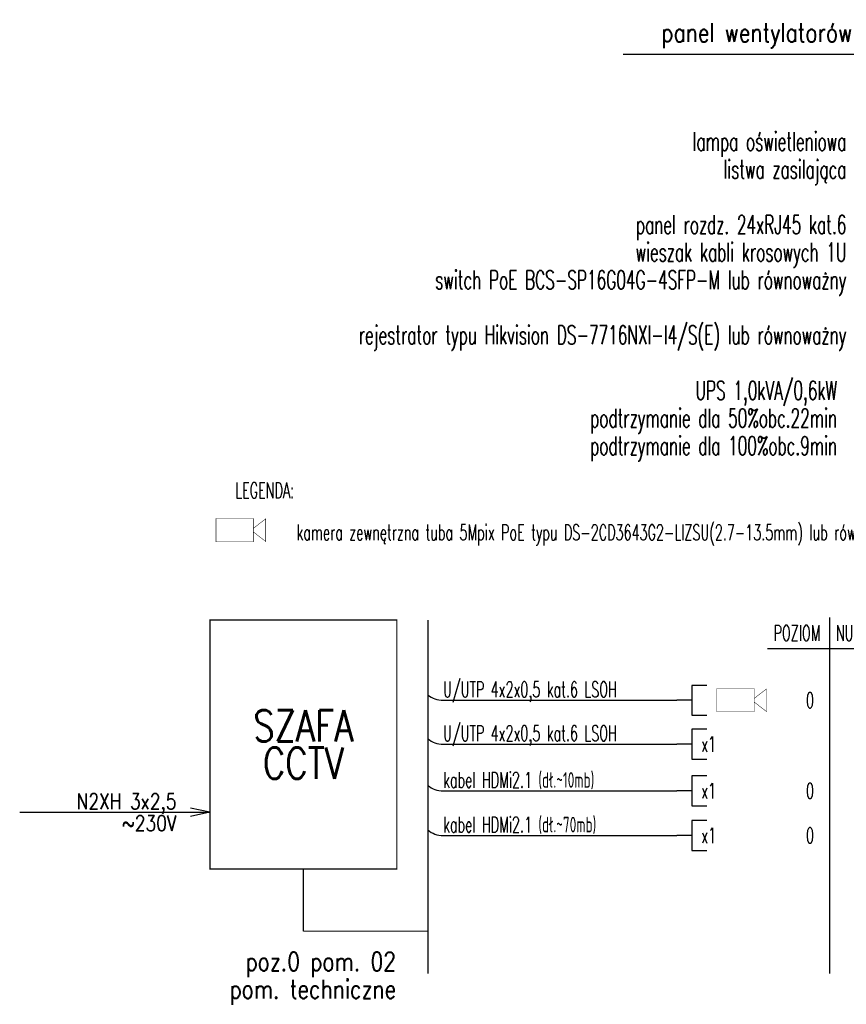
# Model space of a CAD drawing. Header units: millimetres. Extents: x -70539 to 23478, y -51814 to 44720.
# Tile 253 of 256: x -5322 to -3995, y 24805 to 26387. Entities that reach past the tile are written whole.
import ezdxf
from ezdxf.enums import TextEntityAlignment as Align

# ---------------------------------------------------------------- set-up
doc = ezdxf.new("R2010")
doc.units = ezdxf.units.MM
for name, color, linetype in [('e_CCTV', 16, 'Continuous'), ('e_CCTV adresy', 16, 'Continuous'), ('e_HDMi', 5, 'Continuous'), ('e_opisy', 7, 'Continuous'), ('e_polaczenia', 7, 'Continuous'), ('e_UTP', 3, 'Continuous')]:
    doc.layers.add(name, color=color, linetype=linetype)
doc.styles.add('e_nazwy_w_blokach', font='romans.shx')
doc.styles.add('ROMANS', font='romans.shx', dxfattribs={"width": 0.8})
doc.styles.add('schemat', font='romans.shx', dxfattribs={"width": 0.8})

# ---------------------------------------------------------------- blocks, each defined once
blk = doc.blocks.new('szafa IT')
at = {"color": 5}
for p, q in [((-455.6, 191.1), (-150, 191.1)), ((-150, 191.1), (-181.1, 197.9)), ((-150, 191.1), (-181.1, 184.2))]:
    blk.add_line(p, q, dxfattribs=at)
at = {"const_width": 2}
blk.add_lwpolyline([(-150, 100), (150, 100), (150, 500), (-150, 500)], close=True, dxfattribs=at)
blk.add_lwpolyline([(0, 100), (0, 0)], dxfattribs=at)
at = {"style": 'schemat', "width": 0.8}
blk.add_text('SZAFA', height=50, dxfattribs=at).set_placement((0, 330), align=Align.MIDDLE)
at = {"color": 5, "style": 'schemat', "width": 0.8}
blk.add_text('~230V', height=25, dxfattribs=at).set_placement((-203.8, 161.1), align=Align.RIGHT)
at = {"style": 'schemat', "width": 0.8}
blk.add_attdef('NAZWA', text='', height=50, dxfattribs=at).set_placement((0, 270), align=Align.MIDDLE)
at = {"color": 5, "style": 'schemat', "width": 0.8}
for tag, p in [('ROZDZIELNIA', (-203.8, 226.1)), ('KABEL', (-203.8, 196.1))]:
    blk.add_attdef(tag, text='', height=25, dxfattribs=at).set_placement(p, align=Align.RIGHT)
blk = doc.blocks.new('przylacze')
for p, q in [((424, 15.2), (424, -32.8)), ((448, 15.2), (424, 15.2)), ((24.5, -8.8), (400, -8.8)), ((424, -8.8), (400, -8.8)), ((424, -32.8), (448, -32.8))]:
    blk.add_line(p, q)
blk.add_arc((24, 28.3), 37.1, 229.7478, 270.8101)
at = {"style": 'schemat', "width": 0.6}
blk.add_attdef('KABEL', (24.5, -3.8), '', height=25, dxfattribs=at)
blk.add_attdef('PRZYLACZE', text='', height=25, dxfattribs=at).set_placement((439, -8.8), align=Align.MIDDLE_LEFT)
blk = doc.blocks.new('*U400')
at = {"const_width": 0.5}
blk.add_lwpolyline([(0, -12.5), (40, -12.5), (40, 12.5), (0, 12.5)], close=True, dxfattribs=at)
blk.add_lwpolyline([(40, 1.9), (53.2, 12.1), (53.2, -12.1), (40, -1.9)], dxfattribs=at)
at = {"style": 'e_nazwy_w_blokach'}
blk.add_attdef('TYP', text='', height=20, dxfattribs=at).set_placement((20, 0), align=Align.MIDDLE)
at = {"layer": 'e_CCTV adresy', "style": 'e_nazwy_w_blokach', "width": 0.7}
blk.add_attdef('ADRES', (59.6, -10.4), '', height=20, dxfattribs=at)
blk = doc.blocks.new('*U401')
at = {"const_width": 0.5}
blk.add_lwpolyline([(0, -12.5), (40, -12.5), (40, 12.5), (0, 12.5)], close=True, dxfattribs=at)
blk.add_lwpolyline([(40, 1.9), (53.2, 12.1), (53.2, -12.1), (40, -1.9)], dxfattribs=at)
at = {"style": 'e_nazwy_w_blokach'}
blk.add_attdef('TYP', text='', height=20, dxfattribs=at).set_placement((20, 0), align=Align.MIDDLE)
at = {"layer": 'e_CCTV adresy', "style": 'e_nazwy_w_blokach', "width": 0.7}
blk.add_attdef('ADRES', (59.6, -10.4), '', height=20, dxfattribs=at)
blk = doc.blocks.new('panel wentylatorów')
for p, q in [((-497.5, 125.1), (-106.5, 125.1)), ((-106.5, 125.1), (9.5, 36))]:
    blk.add_line(p, q)
at = {"const_width": 4}
blk.add_lwpolyline([(9.5, 36), (455.5, 36)], dxfattribs=at)
at = {"style": 'ROMANS', "width": 0.8}
blk.add_text('panel wentylatorów', height=30, dxfattribs=at).set_placement((-129.7, 144.8), align=Align.RIGHT)

msp = doc.modelspace()

# ---------------------------------------------------------------- linework, layer by layer
for p, q in [((-4021.5, 25426), (-4021.5, 24853.9)), ((-4121.5, 25376), (-3116.4, 25376))]:
    msp.add_line(p, q)
at = {"layer": 'e_polaczenia', "const_width": 2}
for points in [[(-4666.5, 25422), (-4666.5, 24853.9)], [(-4866.5, 24922), (-4666.5, 24922)]]:
    msp.add_lwpolyline(points, dxfattribs=at)

# ---------------------------------------------------------------- block references
msp.add_blockref('panel wentylatorów', (-3855.6, 26206.1))
msp.add_blockref('szafa IT', (-4866.5, 24922)).add_auto_attribs({'NAZWA': 'CCTV', 'KABEL': 'N2XH 3x2,5'})
at = {"layer": 'e_CCTV', "xscale": 1.5, "yscale": 1.5, "zscale": 1.5}
for name, p in [('*U401', (-5006.9, 25566.4)), ('*U400', (-4202.7, 25293.1))]:
    msp.add_blockref(name, p, dxfattribs=at)
at = {"layer": 'e_HDMi'}
for p, values in [((-4666.7, 25156.3), {'KABEL': 'kabel HDMi2.1 (dł.~10mb)', 'PRZYLACZE': 'x1'}), ((-4666.7, 25084.6), {'KABEL': 'kabel HDMi2.1 (dł.~70mb)', 'PRZYLACZE': 'x1'})]:
    msp.add_blockref('przylacze', p, dxfattribs=at).add_auto_attribs(values)
at = {"layer": 'e_UTP'}
for p, values in [((-4666.7, 25301.8), {'KABEL': 'U/UTP 4x2x0,5 kat.6 LSOH'}), ((-4666.7, 25231.3), {'KABEL': 'U/UTP 4x2x0,5 kat.6 LSOH', 'PRZYLACZE': 'x1'})]:
    msp.add_blockref('przylacze', p, dxfattribs=at).add_auto_attribs(values)

# ---------------------------------------------------------------- texts
at = {"style": 'ROMANS'}
for s, width, p in [('lampa oświetleniowa', 0.6, (-3994.5, 26176)), ('listwa zasilająca', 0.6, (-3994.5, 26131.3)), ('panel rozdz. 24xRJ45 kat.6', 0.6, (-3994.5, 26042.4)), ('wieszak kabli krosowych 1U', 0.6, (-3994.4, 25998.2)), ('switch PoE BCS-SP16G04G-4SFP-M lub równoważny', 0.6, (-3994.5, 25953.6)), ('rejestrator typu Hikvision DS-7716NXI-I4/S(E) lub równoważny', 0.6, (-3994.5, 25865.1)), ('UPS 1,0kVA/0,6kW', 0.6, (-4009.4, 25775.9)), ('podtrzymanie dla 50%obc.22min', 0.6, (-4009.4, 25731.5)), ('podtrzymanie dla 100%obc.9min', 0.6, (-4009.4, 25687)), ('poz.0 pom. 02', 0.8, (-4717.7, 24858.3)), ('pom. techniczne', 0.8, (-4717.7, 24813.9))]:
    msp.add_text(s, height=30, dxfattribs=dict(at, width=width)).set_placement(p, align=Align.RIGHT)
at = {"style": 'schemat', "width": 0.6}
for s, p in [('POZIOM', (-4111.5, 25388.5)), ('NUMER / NAZWA POMIESZCZENIA', (-4011.5, 25388.5))]:
    msp.add_text(s, height=25, dxfattribs=at).set_placement(p)
at = {"layer": 'e_opisy', "style": 'schemat', "width": 0.6}
for s, p in [('LEGENDA:', (-4975.9, 25630.3)), ('kamera zewnętrzna tuba 5Mpix PoE typu DS-2CD3643G2-LIZSU(2.7-13.5mm) lub równoważna', (-4877.6, 25562.7))]:
    msp.add_text(s, height=25, dxfattribs=at).set_placement(p, align=Align.MIDDLE_LEFT)
for p in [(-4046.5, 25293.1), (-4046.5, 25147.5), (-4046.5, 25075.9)]:
    msp.add_text('0', height=25, dxfattribs=at).set_placement(p, align=Align.MIDDLE_RIGHT)

doc.saveas('drawing.dxf')
